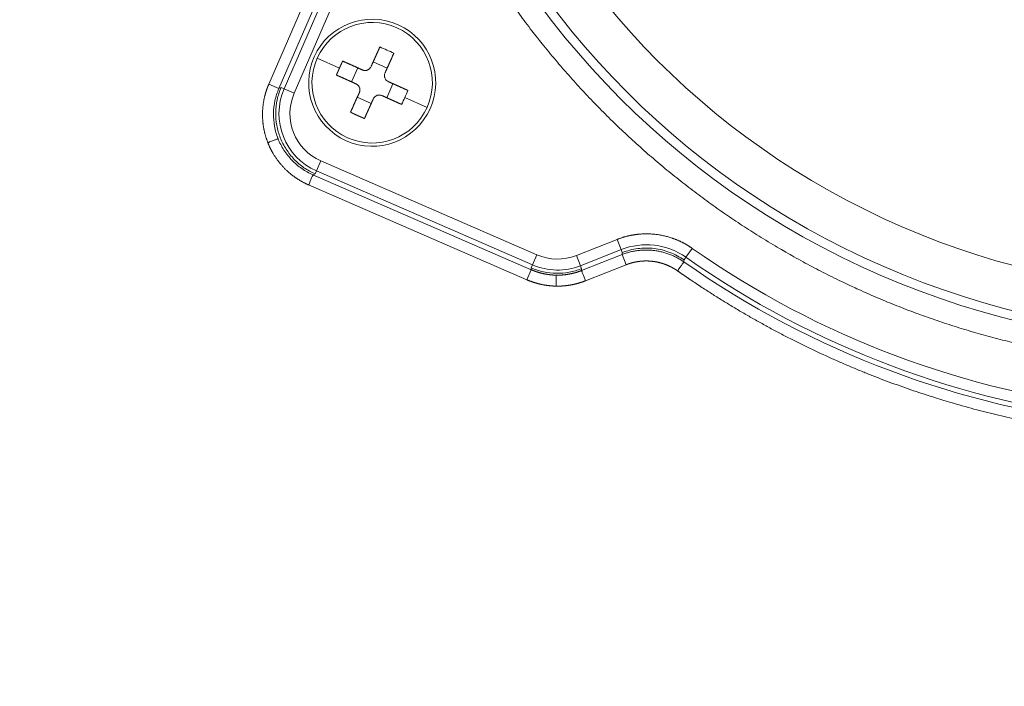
# Model space of a CAD drawing. Header units: millimetres. Extents: x 5437 to 18441, y -4466 to 3128.
# Tile 112 of 256: x 8441 to 8486, y -2831 to -2801. Entities that reach past the tile are written whole.
import ezdxf

# ---------------------------------------------------------------- set-up
doc = ezdxf.new("R2010")
doc.units = ezdxf.units.MM
doc.layers.add('1', color=7, linetype='Continuous', true_color=0xffffff)
doc.styles.add('TXT08', font='txt.shx', dxfattribs={"width": 0.8, "bigfont": 'gbcbig.shx'})
doc.dimstyles.get("Standard").update_dxf_attribs({"dimtxt": 0.18, "dimasz": 0.18, "dimexe": 0.18, "dimexo": 0.0625, "dimgap": 0.09, "dimtad": 0, "dimtih": 1, "dimtoh": 1, "dimdec": 4, "dimzin": 0, "dimdsep": 46, "dimtxsty": 'Standard', "dimcen": 0.09, "dimadec": 0, "dimazin": 0, "dimtfac": 1, "dimtdec": 4, "dimtofl": 0, "dimtmove": 0, "dimatfit": 3, "dimfxl": 1, "dimtolj": 1, "dimtzin": 0, "dimarcsym": 0})
doc.dimstyles.new('YanXiu', dxfattribs={"dimtxt": 40, "dimasz": 30, "dimexe": 0.66, "dimexo": 0.66, "dimgap": 0.66, "dimtad": 0, "dimdec": 1, "dimdsep": 46, "dimtxsty": 'TXT08', "dimcen": 0, "dimclrd": 256, "dimclre": 165, "dimclrt": 90, "dimazin": 2, "dimtfac": 1, "dimtdec": 1, "dimtofl": 0, "dimtmove": 0, "dimatfit": 3, "dimfxl": 1, "dimlwd": 5, "dimlwe": 13, "dimarcsym": 0})

# ---------------------------------------------------------------- blocks, each defined once
blk = doc.blocks.new('*D53')
at = {"color": 0, "lineweight": -2, "transparency": 16777216}
for p, q in [((10989.431, -2154.415), (10692.917, -2240.821)), ((11069.431, -2154.415), (10989.431, -2154.415)), ((8443.39, -2896.322), (8443.57, -2896.322)), ((8443.48, -2896.412), (8443.48, -2896.232))]:
    blk.add_line(p, q, dxfattribs=at)
at = {"color": 0, "lineweight": 20, "transparency": 16777216}
blk.add_solid([(10689.187, -2228.02), (10696.648, -2253.622), (10616.112, -2263.203)], dxfattribs=at)
at = {"layer": 'Defpoints', "color": 0, "lineweight": 20, "transparency": 16777216}
for p in [(10616.112, -2263.203), (6270.848, -3529.44)]:
    blk.add_point(p, dxfattribs=at)
at = {"color": 0, "lineweight": 20, "transparency": 16777216, "insert": (11249.521, -2154.415), "char_height": 80, "attachment_point": 5}
blk.add_mtext('\\A1;R2260', dxfattribs=at)
blk = doc.blocks.new('*D54')
at = {"color": 0, "lineweight": -2, "transparency": 16777216}
blk.add_line((7492.685, -2896.322), (7463.516, -2896.322), dxfattribs=at)
at = {"color": 0, "lineweight": -3, "transparency": 16777216}
for start, end in [(14.724706, 87.329624), (101.590205, 175.275294)]:
    blk.add_arc((8434.119, -2896.322), 970.423, start, end, dxfattribs=at)
at = {"color": 0, "lineweight": 20, "transparency": 16777216}
for points in [[(9385.695, -2646.81), (9359.647, -2652.519), (9389.799, -2727.809)], [(7480.316, -2816.939), (7453.672, -2815.84), (7463.696, -2896.322)]]:
    blk.add_solid(points, dxfattribs=at)
at = {"layer": 'Defpoints', "color": 0, "lineweight": 20, "transparency": 16777216}
for p in [(7900.863, -2085.545), (10671.817, -2501.755), (7492.748, -2896.322), (7740.501, -2896.322), (8434.119, -2896.322)]:
    blk.add_point(p, dxfattribs=at)
at = {"color": 0, "lineweight": 20, "transparency": 16777216, "insert": (8359.241, -1928.792), "char_height": 80, "attachment_point": 5}
blk.add_mtext('\\A1;165%%D', dxfattribs=at)
blk = doc.blocks.new('*D56')
at = {"lineweight": 5, "transparency": 16777216}
blk.add_line((9409.719, -2278.028), (9220.9, -2398.87), dxfattribs=at)
at = {"lineweight": 20, "transparency": 16777216}
blk.add_solid([(9218.205, -2394.659), (9223.595, -2403.082), (9195.632, -2415.042)], dxfattribs=at)
at = {"layer": 'Defpoints', "color": 0, "lineweight": 20, "transparency": 16777216}
for p in [(9195.632, -2415.042), (8443.48, -2896.412)]:
    blk.add_point(p, dxfattribs=at)
at = {"color": 90, "lineweight": 20, "transparency": 16777216, "insert": (9459.689, -2246.048), "char_height": 40, "attachment_point": 5, "rotation": 32.6188, "style": 'TXT08'}
blk.add_mtext('R893', dxfattribs=at)

msp = doc.modelspace()

# ---------------------------------------------------------------- linework, layer by layer
at = {"color": 7, "lineweight": 20}
msp.add_arc((8443.47995, -2896.41157), 893, 10.1099821, 350.11198757, dxfattribs=at)
at = {"layer": '1', "color": 0, "lineweight": 20}
for p, q in [((8452.03894, -2803.63761), (8455.6486, -2795.32721)), ((8456.10714, -2795.52638), (8452.49748, -2803.83678)), ((8452.73743, -2803.8547), (8456.32874, -2795.58654)), ((8456.78727, -2795.78571), (8453.19596, -2804.05386)), ((8455.264, -2802.90757), (8454.24981, -2802.45111)), ((8455.80778, -2803.53613), (8456.09507, -2802.89781)), ((8457.43949, -2802.91733), (8456.80116, -2802.63003)), ((8452.03894, -2803.63761), (8452.49748, -2803.83678)), ((8452.49748, -2803.83678), (8452.60111, -2803.79574)), ((8452.60111, -2803.79574), (8452.73743, -2803.8547)), ((8452.73743, -2803.8547), (8453.19596, -2804.05386)), ((8457.41996, -2804.26174), (8457.70726, -2803.62342)), ((8456.71387, -2804.52951), (8456.07555, -2804.24222)), ((8459.26523, -2804.70844), (8458.25104, -2804.25198)), ((8454.21682, -2807.60613), (8454.41599, -2807.14759)), ((8454.41599, -2807.14759), (8464.28279, -2811.43328)), ((8454.15744, -2807.74226), (8454.05369, -2807.783)), ((8454.05369, -2807.783), (8464.02317, -2812.11329)), ((8454.21682, -2807.60613), (8454.15744, -2807.74226)), ((8464.08362, -2811.89182), (8454.21682, -2807.60613)), ((8463.824, -2812.57183), (8453.85453, -2808.24154)), ((8466.08233, -2811.464), (8467.94286, -2810.73029)), ((8468.12626, -2811.19536), (8467.94286, -2810.73029)), ((8471.09, -2811.54717), (8471.37718, -2811.13796)), ((8464.08362, -2811.89182), (8464.28279, -2811.43328)), ((8466.26573, -2811.92907), (8466.08233, -2811.464)), ((8468.12626, -2811.19536), (8466.26573, -2811.92907)), ((8466.31858, -2812.15248), (8468.17046, -2811.42218)), ((8468.18086, -2811.33348), (8468.12626, -2811.19536)), ((8468.35386, -2811.88725), (8468.17046, -2811.42218)), ((8471.09, -2811.54717), (8471.00468, -2811.66874)), ((8464.02317, -2812.11329), (8464.02453, -2812.02808)), ((8464.02453, -2812.02808), (8464.08362, -2811.89182)), ((8466.26573, -2811.92907), (8466.32013, -2812.06727)), ((8468.35386, -2811.88725), (8466.50199, -2812.61754)), ((8463.824, -2812.57183), (8464.02317, -2812.11329)), ((8466.32013, -2812.06727), (8466.31858, -2812.15248))]:
    msp.add_line(p, q, dxfattribs=at)
for centre, radius, start, end in [((8495.27522, -2777.08546), 38.45414, 156.52205, 336.52205), ((8495.27522, -2777.08546), 38.0343, 156.52205, 336.52205), ((8495.27522, -2777.08546), 36.03461, 156.52205, 336.52205), ((8456.75752, -2803.57977), 2.9, 335.768462, 155.768462), ((8456.75752, -2803.57977), 2.75, 65.768462, 155.768462), ((8456.75752, -2803.57977), 2.75, 335.768462, 65.768462), ((8456.75752, -2803.57977), 2.9, 155.768462, 335.768462), ((8456.75752, -2803.57977), 2.75, 155.768462, 245.768462), ((8455.35284, -2804.99072), 2.85148, 156.52205, 246.52205), ((8455.35284, -2804.99072), 2.35156, 156.52205, 246.52205), ((8456.75752, -2803.57977), 2.75, 245.768462, 335.768462), ((8469.28133, -2814.12435), 3.14852, 54.938822, 111.52205), ((8495.27522, -2777.08546), 41.60156, 234.938822, 292.404511), ((8465.21964, -2809.27641), 2.35156, 246.52205, 291.52205), ((8495.27522, -2777.08546), 42.10148, 234.938822, 292.404633), ((8465.21964, -2809.27641), 2.85148, 246.52205, 291.52205), ((8495.27522, -2777.08546), 42.3287, 234.992072, 292.362635)]:
    msp.add_arc(centre, radius, start, end, dxfattribs=at)
for centre, major_axis, start_param, end_param in [((8456.05217, -2805.14695), (6.12138, -2.75511), 1.57079633, 1.62295903), ((8456.05217, -2805.14695), (6.12138, -2.75511), 1.51863363, 1.57079633), ((8455.19035, -2802.87442), (-2.75511, -6.12138), 1.57079632, 1.62295903), ((8455.19035, -2802.87442), (-2.75511, -6.12138), 1.51863362, 1.57079633)]:
    msp.add_ellipse(centre, major_axis=major_axis, ratio=0.5, start_param=start_param, end_param=end_param, dxfattribs=at)
for points, degree, knots in [([(8531.46295, -2792.80377), (8529.99184, -2796.19064), (8528.12451, -2799.40541), (8525.88764, -2802.38636), (8520.75832, -2807.76937), (8514.52501, -2811.82307), (8511.18401, -2813.47456), (8504.17804, -2815.96516), (8496.78638, -2816.77138), (8493.05964, -2816.73829), (8485.68346, -2815.80095), (8478.72282, -2813.18634), (8475.41167, -2811.4758), (8469.25132, -2807.31206), (8464.21839, -2801.83882), (8462.0348, -2798.81862), (8458.41488, -2792.32378), (8456.39186, -2785.16878), (8455.80535, -2781.48834), (8455.5474, -2775.12379), (8456.55391, -2768.85546), (8457.19032, -2766.28671), (8458.0381, -2763.78314), (8459.0875, -2761.36714)], 5, [0, 0, 0, 0, 0, 0, 0.14895712, 0.14895712, 0.14895712, 0.29791424, 0.29791424, 0.29791424, 0.44687136, 0.44687136, 0.44687136, 0.59582848, 0.59582848, 0.59582848, 0.7447856, 0.7447856, 0.7447856, 0.89374272, 0.89374272, 0.89374272, 1, 1, 1, 1, 1, 1]), ([(8456.30843, -2802.99383), (8456.32645, -2803.00194), (8456.34497, -2803.00816), (8456.37349, -2803.01475), (8456.38312, -2803.01649), (8456.40263, -2803.01903), (8456.41254, -2803.01982), (8456.44201, -2803.02073), (8456.46151, -2803.01941), (8456.49054, -2803.01458), (8456.50021, -2803.01247), (8456.51932, -2803.00731), (8456.52868, -2803.00428), (8456.55615, -2802.99387), (8456.5737, -2802.9852), (8456.59883, -2802.96951), (8456.60698, -2802.96383), (8456.62253, -2802.95184), (8456.63742, -2802.93915), (8456.65099, -2802.92508), (8456.66391, -2802.9103), (8456.67006, -2802.90252), (8456.68724, -2802.87844), (8456.69702, -2802.86141), (8456.70513, -2802.84339)], 3, [0, 0, 0, 0, 0.125, 0.125, 0.1875, 0.1875, 0.25, 0.25, 0.375, 0.375, 0.4375, 0.4375, 0.5, 0.5, 0.625, 0.625, 0.6875, 0.6875, 0.75, 0.8125, 0.8125, 0.875, 0.875, 1, 1, 1, 1]), ([(8457.34346, -2803.13069), (8457.33535, -2803.1487), (8457.32913, -2803.16722), (8457.32254, -2803.19574), (8457.3208, -2803.20537), (8457.31826, -2803.22489), (8457.31747, -2803.2348), (8457.31656, -2803.26427), (8457.31788, -2803.28377), (8457.32271, -2803.31279), (8457.32482, -2803.32247), (8457.32998, -2803.34158), (8457.33301, -2803.35093), (8457.34342, -2803.37841), (8457.3521, -2803.39595), (8457.36779, -2803.42108), (8457.37346, -2803.42924), (8457.38545, -2803.44479), (8457.39814, -2803.45967), (8457.41222, -2803.47325), (8457.42699, -2803.48616), (8457.43477, -2803.49231), (8457.45885, -2803.5095), (8457.47588, -2803.51928), (8457.4939, -2803.52739)], 3, [0, 0, 0, 0, 0.125, 0.125, 0.1875, 0.1875, 0.25, 0.25, 0.375, 0.375, 0.4375, 0.4375, 0.5, 0.5, 0.625, 0.625, 0.6875, 0.6875, 0.75, 0.8125, 0.8125, 0.875, 0.875, 1, 1, 1, 1]), ([(8451.99314, -2806.31563), (8451.86127, -2805.98123), (8451.77057, -2805.6254), (8451.72711, -2805.25672), (8451.73618, -2804.69753), (8451.85251, -2804.15766), (8451.90363, -2803.97913), (8451.96606, -2803.80542), (8452.03894, -2803.63761)], 5, [0, 0, 0, 0, 0, 0, 0.66272612, 0.66272612, 0.66272612, 1, 1, 1, 1, 1, 1]), ([(8452.49748, -2803.83678), (8452.41929, -2804.01685), (8452.35883, -2804.20462), (8452.27568, -2804.58836), (8452.25299, -2804.78432), (8452.24627, -2805.17691), (8452.26223, -2805.37353), (8452.33218, -2805.75988), (8452.38617, -2805.94961), (8452.45814, -2806.13225)], 3, [0, 0, 0, 0, 0.25, 0.25, 0.5, 0.5, 0.75, 0.75, 1, 1, 1, 1]), ([(8452.60111, -2803.79574), (8452.52291, -2803.97581), (8452.46244, -2804.16358), (8452.3793, -2804.54732), (8452.35662, -2804.74328), (8452.34993, -2805.13586), (8452.36591, -2805.33248), (8452.43593, -2805.71883), (8452.48995, -2805.90855), (8452.63398, -2806.27382), (8452.72398, -2806.44936), (8452.9365, -2806.77952), (8453.05901, -2806.93413), (8453.33184, -2807.2165), (8453.48216, -2807.34424), (8453.80483, -2807.56796), (8453.97718, -2807.66393), (8454.15723, -2807.74217)], 3, [0, 0, 0, 0, 0.125, 0.125, 0.25, 0.25, 0.375, 0.375, 0.5, 0.5, 0.625, 0.625, 0.75, 0.75, 0.875, 0.875, 1, 1, 1, 1]), ([(8456.17158, -2804.02886), (8456.17968, -2804.01084), (8456.1859, -2803.99232), (8456.1925, -2803.96381), (8456.19424, -2803.95418), (8456.19677, -2803.93466), (8456.19757, -2803.92475), (8456.19847, -2803.89528), (8456.19716, -2803.87578), (8456.19232, -2803.84675), (8456.19022, -2803.83708), (8456.18506, -2803.81797), (8456.18203, -2803.80862), (8456.17162, -2803.78114), (8456.16294, -2803.76359), (8456.14725, -2803.73846), (8456.14158, -2803.73031), (8456.12959, -2803.71476), (8456.11689, -2803.69988), (8456.10282, -2803.6863), (8456.08804, -2803.67339), (8456.08027, -2803.66723), (8456.05618, -2803.65005), (8456.03915, -2803.64027), (8456.02114, -2803.63216)], 3, [0, 0, 0, 0, 0.125, 0.125, 0.1875, 0.1875, 0.25, 0.25, 0.375, 0.375, 0.4375, 0.4375, 0.5, 0.5, 0.625, 0.625, 0.6875, 0.6875, 0.75, 0.8125, 0.8125, 0.875, 0.875, 1, 1, 1, 1]), ([(8457.2066, -2804.16571), (8457.18859, -2804.15761), (8457.17007, -2804.15139), (8457.14155, -2804.1448), (8457.13192, -2804.14306), (8457.11241, -2804.14052), (8457.10249, -2804.13972), (8457.07303, -2804.13882), (8457.05353, -2804.14014), (8457.0245, -2804.14497), (8457.01482, -2804.14707), (8456.99571, -2804.15223), (8456.98636, -2804.15527), (8456.95888, -2804.16567), (8456.94134, -2804.17435), (8456.91621, -2804.19004), (8456.90805, -2804.19572), (8456.8925, -2804.20771), (8456.87762, -2804.2204), (8456.86404, -2804.23447), (8456.85113, -2804.24925), (8456.84498, -2804.25703), (8456.8278, -2804.28111), (8456.81801, -2804.29814), (8456.8099, -2804.31615)], 3, [0, 0, 0, 0, 0.125, 0.125, 0.1875, 0.1875, 0.25, 0.25, 0.375, 0.375, 0.4375, 0.4375, 0.5, 0.5, 0.625, 0.625, 0.6875, 0.6875, 0.75, 0.8125, 0.8125, 0.875, 0.875, 1, 1, 1, 1]), ([(8452.45814, -2806.13225), (8452.53021, -2806.31486), (8452.62025, -2806.49037), (8452.83284, -2806.82048), (8452.95538, -2806.97507), (8453.22826, -2807.25739), (8453.37859, -2807.38512), (8453.70129, -2807.60881), (8453.87364, -2807.70477), (8454.05369, -2807.783)], 3, [0, 0, 0, 0, 0.25, 0.25, 0.5, 0.5, 0.75, 0.75, 1, 1, 1, 1]), ([(8453.85453, -2808.24154), (8453.52478, -2808.09831), (8453.209, -2807.91084), (8452.91753, -2807.68087), (8452.52851, -2807.27907), (8452.22902, -2806.81511), (8452.13894, -2806.65274), (8452.06025, -2806.4858), (8451.99314, -2806.31563)], 5, [0, 0, 0, 0, 0, 0, 0.66275674, 0.66275674, 0.66275674, 1, 1, 1, 1, 1, 1]), ([(8467.94286, -2810.73029), (8468.29106, -2810.59298), (8468.65686, -2810.50032), (8469.03267, -2810.45533), (8469.75914, -2810.46243), (8470.46126, -2810.64578), (8470.78663, -2810.77371), (8471.09371, -2810.93902), (8471.37718, -2811.13796)], 5, [0, 0, 0, 0, 0, 0, 0.5194168, 0.5194168, 0.5194168, 1, 1, 1, 1, 1, 1]), ([(8468.18098, -2811.33343), (8468.2958, -2811.28816), (8468.41342, -2811.24999), (8468.65247, -2811.18841), (8468.77389, -2811.165), (8469.0187, -2811.13332), (8469.14209, -2811.12505), (8469.38893, -2811.12374), (8469.5124, -2811.13072), (8469.75753, -2811.15982), (8469.87919, -2811.18194), (8470.11888, -2811.241), (8470.23689, -2811.27793), (8470.46748, -2811.36604), (8470.58005, -2811.41723), (8470.79804, -2811.53306), (8470.90346, -2811.59771), (8471.00449, -2811.6686)], 3, [0, 0, 0, 0, 0.125, 0.125, 0.25, 0.25, 0.375, 0.375, 0.5, 0.5, 0.625, 0.625, 0.75, 0.75, 0.875, 0.875, 1, 1, 1, 1]), ([(8464.02462, -2812.02812), (8464.2047, -2812.10633), (8464.39247, -2812.16679), (8464.77622, -2812.24994), (8464.97218, -2812.27262), (8465.36478, -2812.27932), (8465.5614, -2812.26333), (8465.94776, -2812.19332), (8466.13749, -2812.13929), (8466.32013, -2812.06727)], 3, [0, 0, 0, 0, 0.25, 0.25, 0.5, 0.5, 0.75, 0.75, 1, 1, 1, 1]), ([(8469.03198, -2811.72447), (8468.99919, -2811.72762), (8468.96643, -2811.73131), (8468.93373, -2811.73553), (8468.79545, -2811.75568), (8468.65877, -2811.78545), (8468.55511, -2811.81394), (8468.45354, -2811.84786), (8468.35386, -2811.88725)], 5, [0, 0, 0, 0, 0, 0, 0.23600775, 0.23600775, 0.23600775, 1, 1, 1, 1, 1, 1]), ([(8470.07231, -2811.84503), (8470.06072, -2811.84111), (8470.0491, -2811.83726), (8470.03746, -2811.83348), (8469.83589, -2811.7694), (8469.62741, -2811.72639), (8469.42954, -2811.70605), (8469.23005, -2811.70546), (8469.03198, -2811.72447)], 5, [0, 0, 0, 0, 0, 0, 0.0578796, 0.0578796, 0.0578796, 1, 1, 1, 1, 1, 1]), ([(8464.02317, -2812.11329), (8464.0311, -2812.11672), (8464.04698, -2812.12356), (8464.07089, -2812.13357), (8464.09486, -2812.14338), (8464.11891, -2812.15297), (8464.14303, -2812.16235), (8464.16721, -2812.17152), (8464.19146, -2812.18047), (8464.21577, -2812.18921), (8464.24014, -2812.19773), (8464.26457, -2812.20604), (8464.28906, -2812.21413), (8464.3136, -2812.22201), (8464.33819, -2812.22968), (8464.36283, -2812.23712), (8464.38753, -2812.24435), (8464.41227, -2812.25137), (8464.43705, -2812.25817), (8464.46188, -2812.26475), (8464.48675, -2812.27112), (8464.51166, -2812.27727), (8464.53661, -2812.2832), (8464.5616, -2812.28892), (8464.58661, -2812.29442), (8464.61166, -2812.29971), (8464.63674, -2812.30477), (8464.66185, -2812.30962), (8464.68698, -2812.31426), (8464.71214, -2812.31867), (8464.73732, -2812.32287), (8464.76252, -2812.32685), (8464.78773, -2812.33062), (8464.81297, -2812.33417), (8464.83822, -2812.3375), (8464.86348, -2812.34062), (8464.88876, -2812.34352), (8464.91404, -2812.34621), (8464.93933, -2812.34868), (8464.96463, -2812.35093), (8464.98992, -2812.35297), (8465.01523, -2812.35479), (8465.04053, -2812.3564), (8465.06583, -2812.3578), (8465.09112, -2812.35898), (8465.11641, -2812.35994), (8465.1417, -2812.3607), (8465.15855, -2812.36103), (8465.16698, -2812.36119)], 3, [0, 0, 0, 0, 0.02201712, 0.04402187, 0.06601426, 0.08799428, 0.10996194, 0.13191723, 0.15386017, 0.17579074, 0.19770896, 0.21961481, 0.2415083, 0.26338944, 0.28525822, 0.30711464, 0.3289587, 0.35079041, 0.37260977, 0.39441677, 0.41621141, 0.43799371, 0.45976365, 0.48152124, 0.50326648, 0.52499937, 0.54671992, 0.56842811, 0.59012396, 0.61180746, 0.63347861, 0.65513742, 0.67678388, 0.698418, 0.72003978, 0.74164922, 0.76324631, 0.78483106, 0.80640347, 0.82796355, 0.84951128, 0.87104668, 0.89256973, 0.91408046, 0.93557884, 0.9570649, 0.97853862, 1, 1, 1, 1]), ([(8465.16698, -2812.36119), (8465.1754, -2812.36132), (8465.19226, -2812.36156), (8465.21755, -2812.36166), (8465.24286, -2812.36157), (8465.26819, -2812.36125), (8465.29352, -2812.36072), (8465.31886, -2812.35998), (8465.34421, -2812.35902), (8465.36956, -2812.35784), (8465.39492, -2812.35645), (8465.42028, -2812.35485), (8465.44564, -2812.35303), (8465.471, -2812.35099), (8465.49635, -2812.34874), (8465.5217, -2812.34627), (8465.54705, -2812.34358), (8465.57238, -2812.34068), (8465.5977, -2812.33756), (8465.62301, -2812.33422), (8465.6483, -2812.33067), (8465.67358, -2812.32689), (8465.69883, -2812.3229), (8465.72407, -2812.31869), (8465.74928, -2812.31427), (8465.77447, -2812.30963), (8465.79964, -2812.30476), (8465.82477, -2812.29969), (8465.84988, -2812.29439), (8465.87495, -2812.28887), (8465.89999, -2812.28314), (8465.925, -2812.27719), (8465.94996, -2812.27103), (8465.97489, -2812.26464), (8465.99977, -2812.25804), (8466.02461, -2812.25122), (8466.04941, -2812.24418), (8466.07416, -2812.23693), (8466.09886, -2812.22946), (8466.1235, -2812.22177), (8466.1481, -2812.21387), (8466.17264, -2812.20575), (8466.19712, -2812.19741), (8466.22154, -2812.18886), (8466.2459, -2812.1801), (8466.2702, -2812.17111), (8466.29444, -2812.16193), (8466.31053, -2812.15563), (8466.31858, -2812.15248)], 3, [0, 0, 0, 0, 0.02146138, 0.0429351, 0.06442116, 0.08591954, 0.10743027, 0.12895332, 0.15048872, 0.17203645, 0.19359653, 0.21516894, 0.23675369, 0.25835078, 0.27996022, 0.301582, 0.32321612, 0.34486258, 0.36652139, 0.38819254, 0.40987604, 0.43157189, 0.45328008, 0.47500063, 0.49673352, 0.51847876, 0.54023635, 0.56200629, 0.58378859, 0.60558323, 0.62739023, 0.64920959, 0.6710413, 0.69288536, 0.71474178, 0.73661056, 0.7584917, 0.78038519, 0.80229104, 0.82420926, 0.84613983, 0.86808277, 0.89003806, 0.91200572, 0.93398574, 0.95597813, 0.97798288, 1, 1, 1, 1]), ([(8511.57012, -2816.69313), (8507.71572, -2818.27886), (8503.66842, -2819.39572), (8499.50405, -2820.01239), (8491.1095, -2820.22039), (8482.90988, -2818.40982), (8478.94048, -2817.00764), (8474.96425, -2815.02868), (8471.3003, -2812.57604), (8471.10085, -2812.44048), (8470.90238, -2812.30354), (8470.70488, -2812.16521)], 5, [0, 0, 0, 0, 0, 0, 0.4859432, 0.4859432, 0.4859432, 0.97188641, 0.97188641, 0.97188641, 1, 1, 1, 1, 1, 1])]:
    msp.add_open_spline(points, degree=degree, knots=knots, dxfattribs=at)
for points, degree in [([(8456.70513, -2802.84339), (8456.78662, -2802.66233), (8456.86785, -2802.48186), (8456.94883, -2802.30193), (8457.0291, -2802.12359), (8457.10868, -2801.94677)], 5), ([(8455.264, -2802.90757), (8455.29274, -2802.84371), (8455.3219, -2802.78004), (8455.35147, -2802.71656), (8455.38144, -2802.6533), (8455.41181, -2802.59028)], 5), ([(8456.30843, -2802.99383), (8456.12737, -2802.91234), (8455.9469, -2802.83112), (8455.76697, -2802.75013), (8455.58863, -2802.66987), (8455.41181, -2802.59028)], 5), ([(8457.34346, -2803.13069), (8457.42495, -2802.94962), (8457.50617, -2802.76916), (8457.58716, -2802.58923), (8457.66742, -2802.41089), (8457.74701, -2802.23407)], 5), ([(8455.12451, -2803.22861), (8455.15155, -2803.16409), (8455.17902, -2803.09971), (8455.20693, -2803.03547), (8455.23526, -2802.97143), (8455.264, -2802.90757)], 5), ([(8456.02114, -2803.63216), (8455.84007, -2803.55067), (8455.65961, -2803.46944), (8455.47967, -2803.38846), (8455.30133, -2803.30819), (8455.12451, -2803.22861)], 5), ([(8458.39052, -2803.93094), (8458.2137, -2803.85136), (8458.03536, -2803.77109), (8457.85543, -2803.69011), (8457.67496, -2803.60888), (8457.4939, -2803.52739)], 5), ([(8455.76803, -2804.92548), (8455.84761, -2804.74866), (8455.92788, -2804.57032), (8456.00886, -2804.39039), (8456.09008, -2804.20992), (8456.17158, -2804.02886)], 5), ([(8456.40635, -2805.21278), (8456.48594, -2805.03596), (8456.5662, -2804.85762), (8456.64719, -2804.67769), (8456.72841, -2804.49722), (8456.8099, -2804.31615)], 5), ([(8458.10322, -2804.56927), (8457.9264, -2804.48968), (8457.74806, -2804.40942), (8457.56813, -2804.32843), (8457.38767, -2804.24721), (8457.2066, -2804.16571)], 5), ([(8456.08531, -2805.07329), (8456.02144, -2805.04454), (8455.95775, -2805.01538), (8455.89428, -2804.98581), (8455.83104, -2804.95584), (8455.76803, -2804.92548)], 5), ([(8456.40635, -2805.21278), (8456.34184, -2805.18575), (8456.27748, -2805.15828), (8456.21325, -2805.13037), (8456.14919, -2805.10204), (8456.08531, -2805.07329)], 5), ([(8468.17046, -2811.42218), (8468.17256, -2811.40443), (8468.17466, -2811.38668), (8468.17676, -2811.36893), (8468.17887, -2811.35118), (8468.18098, -2811.33343)], 5), ([(8470.70488, -2812.16521), (8470.5878, -2812.08318), (8470.46545, -2812.00981), (8470.33854, -2811.94565), (8470.20714, -2811.89061), (8470.07231, -2811.84503)], 5), ([(8471.00449, -2811.6686), (8471.00021, -2811.69765), (8470.99594, -2811.7267), (8470.99168, -2811.75574)], 3), ([(8465.15845, -2812.86103), (8464.88452, -2812.85636), (8464.60972, -2812.82485), (8464.33848, -2812.76607), (8464.07529, -2812.68098), (8463.824, -2812.57183)], 5), ([(8466.50199, -2812.61754), (8466.24712, -2812.71805), (8465.98118, -2812.79411), (8465.70809, -2812.8436), (8465.43237, -2812.86571), (8465.15845, -2812.86103)], 5)]:
    msp.add_open_spline(points, degree=degree, dxfattribs=at)
for points, weights in [([(8452.45814, -2806.13225), (8452.44694, -2806.13667), (8451.99314, -2806.31563)], [1, 0.715778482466, 1]), ([(8453.85453, -2808.24154), (8454.05028, -2807.79087), (8454.05369, -2807.783)], [1, 0.713250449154, 1]), ([(8468.17046, -2811.42218), (8469.67071, -2810.83083), (8470.99168, -2811.75574)], [1, 0.880805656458, 1]), ([(8470.99168, -2811.75574), (8470.98676, -2811.76276), (8470.70488, -2812.16521)], [1, 0.713250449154, 1]), ([(8465.16698, -2812.36119), (8465.16682, -2812.37046), (8465.15845, -2812.86103)], [1, 0.71375410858, 1]), ([(8466.50199, -2812.61754), (8466.32173, -2812.16045), (8466.31858, -2812.15248)], [1, 0.713250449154, 1])]:
    msp.add_rational_spline(points, weights, degree=2, dxfattribs=at)

# ---------------------------------------------------------------- dimensions: what is measured, and where the dimension line sits
at = {"color": 0, "lineweight": 20}
dim = msp.add_angular_dim_2l(base=(7900.86303, -2085.54536), line1=((8434.11893, -2896.32157), (10671.81706, -2501.75501)), line2=((7740.5009, -2896.32157), (7492.74781, -2896.32157)), text='165%%D', dimstyle='Standard', override={"dimtxt": 80, "dimasz": 80, "dimlwd": 65533}, dxfattribs=at)
dim.commit()
dim.dimension.update_dxf_attribs({"geometry": '*D54', "text_midpoint": (8359.2409, -1928.79214), "dimtype": 162})
dim = msp.add_diameter_dim_2p(p1=(6270.84796, -3529.44022), p2=(10616.11195, -2263.20291), text='R2260', dimstyle='Standard', override={"dimtxt": 80, "dimasz": 80, "dimdec": 0}, dxfattribs=at)
dim.commit()
dim.dimension.update_dxf_attribs({"geometry": '*D53', "text_midpoint": (11249.52071, -2154.41547), "dimtype": 163})
at = {"color": 7, "lineweight": 20}
dim = msp.add_radius_dim(center=(8443.47995, -2896.41157), mpoint=(9195.63162, -2415.04179), dimstyle='YanXiu', dxfattribs=at)
dim.commit()
dim.dimension.update_dxf_attribs({"geometry": '*D56', "text_midpoint": (9459.68883, -2246.04773), "dimtype": 164})

doc.saveas('drawing.dxf')
